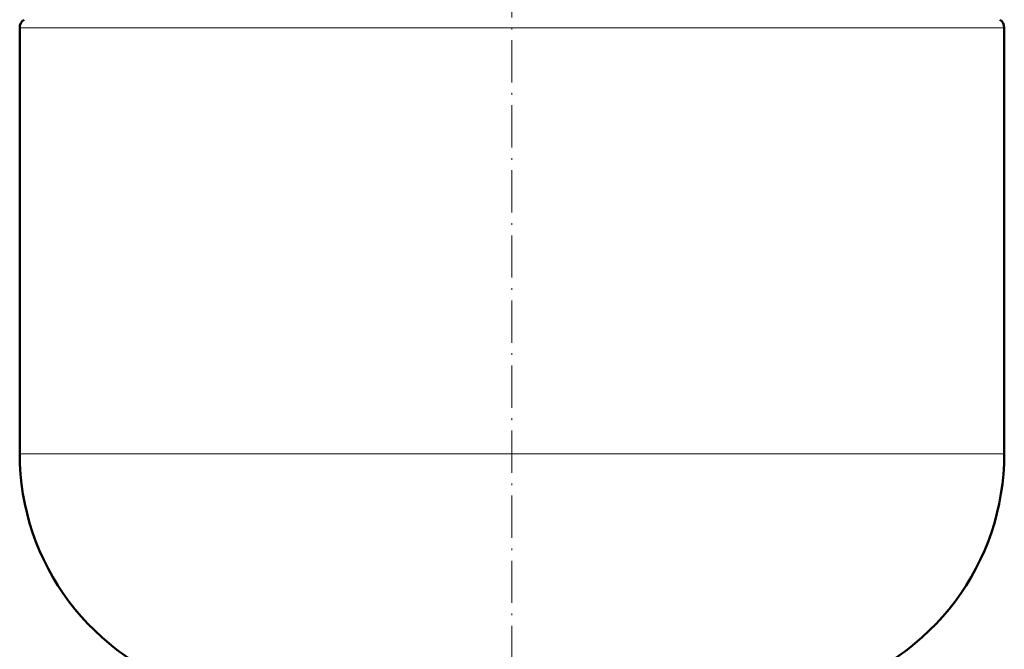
# Model space of a CAD drawing. Extents: x -1976 to 2357, y -1856 to 698.
# Tile 11 of 60: x -1029 to -749, y -24 to 155. Entities that reach past the tile are written whole.
import ezdxf

# ---------------------------------------------------------------- set-up
doc = ezdxf.new("R2010")
doc.units = 0
doc.linetypes.add('DASHDOT', pattern=[18.5, 12, -3, 0.5, -3])

msp = doc.modelspace()

# ---------------------------------------------------------------- linework, layer by layer
at = {"color": 7, "linetype": 'DASHDOT', "lineweight": 18}
msp.add_line((-889.04, 426.63), (-889.04, -77.66), dxfattribs=at)
at = {"color": 7, "lineweight": 18}
for p, q in [((-749.04, 152.68), (-1029.04, 152.68)), ((-1029.04, 31.57), (-749.04, 31.57))]:
    msp.add_line(p, q, dxfattribs=at)
at = {"color": 7, "lineweight": 50}
for p, q in [((-1029.04, 31.57), (-1029.04, 152.68)), ((-749.04, 152.68), (-749.04, 31.57))]:
    msp.add_line(p, q, dxfattribs=at)
for centre, radius, start, end in [((-1026.34, 152.68), 2.7, 122.579, 180), ((-751.74, 152.68), 2.7, 0, 57.421), ((-959.04, 31.57), 70, 180, 253.7398), ((-819.04, 31.57), 70, 286.2602, 360)]:
    msp.add_arc(centre, radius, start, end, dxfattribs=at)

doc.saveas('drawing.dxf')
